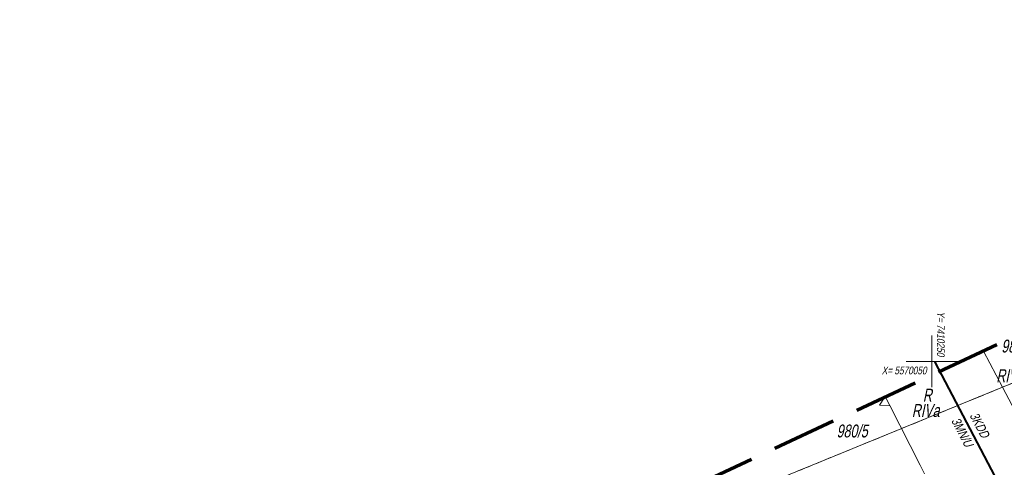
# Model space of a CAD drawing. Header units: metres. Extents: x 7408630 to 7411134, y 5569633 to 5570339.
# Tile 11 of 76: x 7410162 to 7410257, y 5570040 to 5570083. Entities that reach past the tile are written whole.
import ezdxf
from ezdxf.enums import TextEntityAlignment as Align

# ---------------------------------------------------------------- set-up
doc = ezdxf.new("R2010")
doc.units = ezdxf.units.M
doc.header["$MEASUREMENT"] = 0
for name, pattern in [('1.5_0.5', [2, 1.5, -0.5]), ('218-500', [1, 0.5, -0.5]), ('DGN Style 3', [8.758007, 6.255719, -2.502288])]:
    doc.linetypes.add(name, pattern=pattern)
for name, color, linetype, lineweight in [('203-Punkt załamania granicy działki nie stabilizowany', 7, 'Continuous', 0), ('209-Opis konturu klasyfikacyjnego', 7, 'Continuous', 0), ('210-Oznaczenie użytku', 7, 'Continuous', 0), ('211-Nr działki', 7, 'Continuous', 0), ('217-Granica konturu klasyfikcyjnego', 7, 'Continuous', 0), ('218-Granica użytku', 7, 'Continuous', 0), ('219-Linia granicy', 7, 'Continuous', 0), ('_BPP1-2', 7, 'Continuous', 0), ('_MPZP_linie zagospodarowania', 7, 'Continuous', 0), ('_MPZP_NLZ', 7, 'Continuous', 0), ('_Zakres', 7, 'Continuous', 0), ('mapa krzyze', 7, 'Continuous', 0)]:
    doc.layers.add(name, color=color, linetype=linetype, lineweight=lineweight)
doc.layers.add('_MAPA', color=7, linetype='Continuous')
doc.styles.get("Standard").update_dxf_attribs({"font": 'arial.ttf'})
doc.styles.add('Style-WORKING_1250 I 0.20944', font='WORKING_1250.shx', dxfattribs={"oblique": 12})

# ---------------------------------------------------------------- blocks, each defined once
blk = doc.blocks.new('203_1')
at = {"layer": '203-Punkt załamania granicy działki nie stabilizowany', "linetype": 'Continuous', "lineweight": 13}
h = blk.add_hatch(color=96, dxfattribs=at)
edge = h.paths.add_edge_path()
edge.add_arc((0, 0), 0.45, 0, 360)
blk = doc.blocks.new('140_1')
at = {"layer": '_BPP1-2', "linetype": 'Continuous', "lineweight": 0}
h = blk.add_hatch(color=141, dxfattribs=at)
edge = h.paths.add_edge_path()
edge.add_arc((0, 0), 0.045, 0, 360)
blk = doc.blocks.new('A$C92b4fa8d')
at = {"layer": '217-Granica konturu klasyfikcyjnego', "color": 3, "linetype": '1.5_0.5', "lineweight": 13, "flags": 128}
for points in [[(56.85, 97.5), (-16.59, 67.41)], [(58.83, 98.32), (56.85, 97.5)]]:
    blk.add_lwpolyline(points, dxfattribs=at)
at = {"layer": '218-Granica użytku', "color": 7, "linetype": '218-500', "lineweight": 13, "flags": 128}
for points in [[(56.85, 97.5), (-16.59, 67.41)], [(58.83, 98.32), (56.85, 97.5)]]:
    blk.add_lwpolyline(points, dxfattribs=at)
at = {"layer": '219-Linia granicy', "color": 96, "linetype": 'Continuous', "lineweight": 13, "flags": 128}
for points in [[(55.003, 101.004), (56.85, 97.5)], [(-16.59, 67.41), (56.85, 97.5)], [(58.83, 98.32), (56.85, 97.5)], [(64.07, 83.83), (56.85, 97.5)]]:
    blk.add_lwpolyline(points, dxfattribs=at)
at = {"layer": '_MPZP_linie zagospodarowania', "color": 212, "linetype": 'Continuous', "lineweight": 40, "flags": 128}
blk.add_lwpolyline([(53.908, 82.011), (56.133, 88.841), (50.301, 99.996)], dxfattribs=at)
at = {"layer": '_MPZP_NLZ', "color": 212, "linetype": 'Continuous', "lineweight": 13}
for p, q in [((45.5, 96.56), (45.92, 95.732)), ((45.92, 95.732), (48.857, 89.933)), ((48.857, 89.933), (49.277, 89.105))]:
    blk.add_line(p, q, dxfattribs=at)
at = {"layer": '_MPZP_NLZ', "color": 212, "linetype": 'Continuous', "lineweight": 13, "flags": 128}
blk.add_lwpolyline([(45.484, 96.592), (45.936, 95.7), (44.937, 95.748), (45.484, 96.592)], close=True, dxfattribs=at)
at = {"layer": '_Zakres', "color": 7, "linetype": 'DGN Style 3', "lineweight": 70, "flags": 128}
blk.add_lwpolyline([(-38.44, 57.308), (8.317, -51.554), (289.417, 90.186), (230.606, 183.118), (-38.44, 57.308)], close=True, dxfattribs=at)
at = {"layer": 'mapa krzyze', "color": 7, "linetype": 'Continuous', "lineweight": 0}
for p, q in [((50, 102.5), (50, 97.5)), ((47.5, 100), (52.5, 100))]:
    blk.add_line(p, q, dxfattribs=at)
at = {"layer": '203-Punkt załamania granicy działki nie stabilizowany', "color": 96, "linetype": 'Continuous', "lineweight": 13, "xscale": 0.1, "yscale": 0.1, "zscale": 0.1}
blk.add_blockref('203_1', (56.85, 97.5), dxfattribs=at)
at = {"layer": '_BPP1-2', "color": 141, "linetype": 'Continuous', "lineweight": 0}
blk.add_blockref('140_1', (56.85, 97.5), dxfattribs=at)
at = {"layer": '209-Opis konturu klasyfikacyjnego', "color": 3, "linetype": 'Continuous', "lineweight": 13, "char_height": 1.25, "attachment_point": 7, "line_spacing_factor": 0.6}
for insert in [(56.259, 97.97), (48.067, 94.598)]:
    blk.add_mtext('\\FWORKING_1250;\\Q12;\\H1x;\\W0.72;RIVa', dxfattribs=dict(at, insert=insert))
at = {"layer": '210-Oznaczenie użytku', "color": 7, "linetype": 'Continuous', "lineweight": 13, "insert": (49.137, 96.109), "char_height": 1.25, "attachment_point": 7, "line_spacing_factor": 0.6}
blk.add_mtext('\\FWORKING_1250;\\Q12;\\H1x;\\W0.72;R', dxfattribs=at)
at = {"layer": '211-Nr działki', "color": 96, "linetype": 'Continuous', "lineweight": 13, "char_height": 1.25, "attachment_point": 7, "line_spacing_factor": 0.6}
for s, insert in [('\\FWORKING_1250;\\Q12;\\H1x;\\W0.72;980/6', (56.743, 100.846)), ('\\FWORKING_1250;\\Q12;\\H1x;\\W0.72;980/5', (40.77, 92.615))]:
    blk.add_mtext(s, dxfattribs=dict(at, insert=insert))
at = {"layer": '_MPZP_linie zagospodarowania', "color": 212, "linetype": 'Continuous', "lineweight": 13, "style": 'Style-WORKING_1250 I 0.20944', "oblique": 12, "width": 0.8}
for s, p in [('3MN/U', (52.954, 93.141)), ('3KDD', (54.638, 93.833))]:
    blk.add_text(s, height=0.9, rotation=297.59666, dxfattribs=at).set_placement(p, align=Align.MIDDLE_CENTER)
at = {"layer": 'mapa krzyze', "color": 7, "linetype": 'Continuous', "lineweight": 0, "style": 'Style-WORKING_1250 I 0.20944', "oblique": 12, "width": 0.8}
blk.add_text('Y= 7410250', height=0.75, rotation=270, dxfattribs=at).set_placement((51.25, 100.5), align=Align.TOP_RIGHT)
blk.add_text('X= 5570050', height=0.75, dxfattribs=at).set_placement((49.5, 98.75), align=Align.RIGHT)

msp = doc.modelspace()

# ---------------------------------------------------------------- block references
at = {"layer": '_MAPA'}
msp.add_blockref('A$C92b4fa8d', (7410200, 5569950), dxfattribs=at)

doc.saveas('drawing.dxf')
